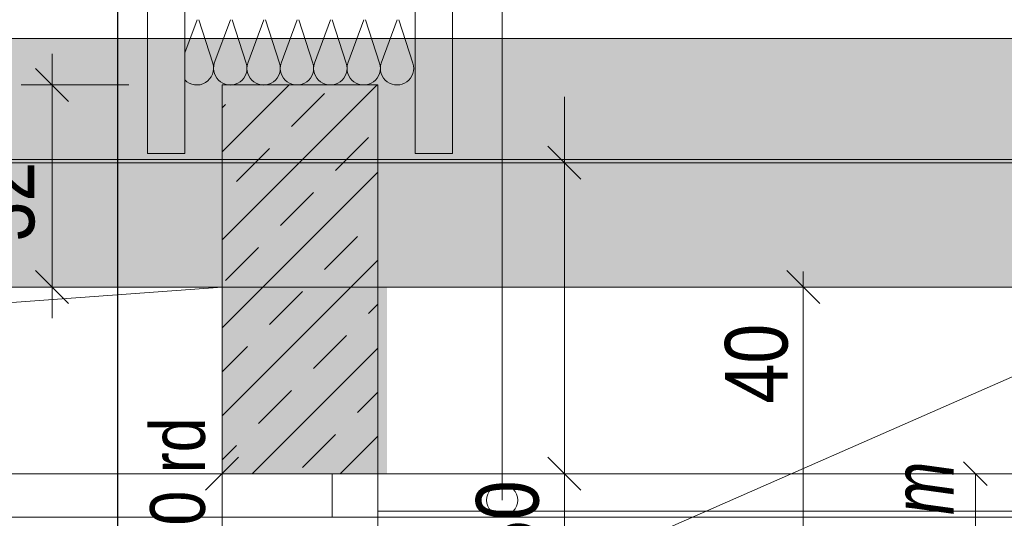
# Model space of a CAD drawing. Extents: x -620 to 300, y 62 to 1162.
# Tile 150 of 256: x -52 to -20, y 988 to 1004. Entities that reach past the tile are written whole.
import ezdxf
from ezdxf.lldxf.tags import DXFTag

# ---------------------------------------------------------------- set-up
doc = ezdxf.new("R2010")
doc.units = 0
doc.layers.get('0').update_dxf_attribs({"lineweight": 13})
for name, color, linetype, lineweight, true_color in [('30 -33 Aussenwände- 7 Fassade_ Elemente', 7, 'Continuous', 9, 0x00aacc), ('30 -34 Innenwände- 1 tragend', 7, 'Continuous', 13, 0xdd0806), ('30 -34 Innenwände- 11 Durchbruch', 4, 'Continuous', 9, 0x00ffff), ('30 -34 Innenwände- 4 Türen_Fenster', 7, 'Continuous', 15, 0x9955ff), ('30 -35 Decken- 1 Konstruktion-Träger- Stahlbeton', 7, 'Continuous', 13, 0x33aa00), ('30 -35 Decken- 2.1 Treppen Innen 2D', 7, 'Continuous', 9, 0x599559), ('70 -72 Beschriftung- 1 Beschriftung allgemein', 7, 'Continuous', 9, 0xff6633), ('70 -75 Raumstempel-2 Verweislinie', 7, 'Continuous', 9, 0xff6600), ('70 -76 Bemaßung- 2 Allgemein', 9, 'Continuous', 5, 0x808080), ('E_Aussparung Bemaßung', 5, 'Continuous', 9, 0x0000ff), ('E_Leerrohr_Detailnummer', 1, 'Continuous', 25, 0xff0000), ('iwb_Schraffur_BW', 7, 'Continuous', 13, 0x7400e8), ('iwb_Schraffur_Unterzug', 7, 'Continuous', 5, 0xffffcc), ('iwb_Sichtbeton', 2, 'Continuous', 50, 0xffff00), ('iwb_Sichtbeton-Shading', 2, 'Continuous', 50, 0xffff00)]:
    doc.layers.add(name, color=color, linetype=linetype, lineweight=lineweight, true_color=true_color)
for name, color, linetype, lineweight in [('30 -35 Decken -1 Treppe -Schnitt', 7, 'Continuous', 50), ('70 -71 Achsen- 1 Gebäudeachsen', 7, 'STRICHPUNKT2-A06G94XR8I', 18), ('Keine', 7, 'Continuous', 9)]:
    doc.layers.add(name, color=color, linetype=linetype, lineweight=lineweight)
doc.styles.get("Standard").update_dxf_attribs({"font": 'ARIALN.TTF'})
tags = doc.linetypes.add('fein_strichliert-A06G94XS8I', pattern=[4, 1, -2, 1]).pattern_tags.tags
tags[8:9] = [DXFTag(74, 4), DXFTag(75, 0), DXFTag(340, '0'), DXFTag(46, 0.0), DXFTag(50, 0.0), DXFTag(44, 0.0), DXFTag(45, 0.0)]
tags[6:7] = [DXFTag(74, 4), DXFTag(75, 0), DXFTag(340, '0'), DXFTag(46, 0.0), DXFTag(50, 0.0), DXFTag(44, 0.0), DXFTag(45, 0.0)]
tags[4:5] = [DXFTag(74, 4), DXFTag(75, 0), DXFTag(340, '0'), DXFTag(46, 0.0), DXFTag(50, 0.0), DXFTag(44, 0.0), DXFTag(45, 0.0)]
tags = doc.linetypes.add('STRICHPUNKT2-A06G94XR8I', pattern=[12.7, 6.35, -3.175, 0, -3.175]).pattern_tags.tags
tags[10:11] = [DXFTag(74, 4), DXFTag(75, 0), DXFTag(340, '0'), DXFTag(46, 0.0), DXFTag(50, 0.0), DXFTag(44, 0.0), DXFTag(45, 0.0)]
tags[8:9] = [DXFTag(74, 4), DXFTag(75, 0), DXFTag(340, '0'), DXFTag(46, 0.0), DXFTag(50, 0.0), DXFTag(44, 0.0), DXFTag(45, 0.0)]
tags[6:7] = [DXFTag(74, 4), DXFTag(75, 0), DXFTag(340, '0'), DXFTag(46, 0.0), DXFTag(50, 0.0), DXFTag(44, 0.0), DXFTag(45, 0.0)]
tags[4:5] = [DXFTag(74, 4), DXFTag(75, 0), DXFTag(340, '0'), DXFTag(46, 0.0), DXFTag(50, 0.0), DXFTag(44, 0.0), DXFTag(45, 0.0)]

# ---------------------------------------------------------------- blocks, each defined once
blk = doc.blocks.new('Shading-A06G94VT8I', base_point=(-44.915, 989.453))
at = {"layer": 'iwb_Sichtbeton-Shading', "color": 51, "true_color": 0xffff7f}
for points in [[(-44.915, 989.453), (-45.515, 989.453), (-44.915, 995.453), (-45.515, 995.453)], [(-40.279, 989.453), (-40.879, 989.453), (-40.279, 995.453), (-40.879, 995.453)]]:
    blk.add_solid(points, dxfattribs=at)
blk = doc.blocks.new('Referenz-A06G94XT8I')
at = {"layer": '30 -33 Aussenwände- 7 Fassade_ Elemente', "color": 0, "linetype": 'Continuous', "lineweight": -2, "ltscale": 0.13}
for p, q in [((-47.98, 999.753), (-47.98, 1006.553)), ((-46.78, 1006.553), (-46.78, 999.753)), ((-39.38, 999.753), (-39.38, 1006.553)), ((-38.18, 1006.553), (-38.18, 999.753)), ((-46.384, 1004.053), (-46.78, 1002.984)), ((-46.332, 1004.053), (-45.882, 1002.653)), ((-45.829, 1002.653), (-45.312, 1004.053)), ((-45.259, 1004.053), (-44.809, 1002.653)), ((-45.259, 1004.053), (-44.809, 1002.653)), ((-44.757, 1002.653), (-44.239, 1004.053)), ((-44.757, 1002.653), (-44.239, 1004.053)), ((-44.187, 1004.053), (-43.737, 1002.653)), ((-44.187, 1004.053), (-43.737, 1002.653)), ((-43.684, 1002.653), (-43.167, 1004.053)), ((-43.114, 1004.053), (-42.665, 1002.653)), ((-42.612, 1002.653), (-42.094, 1004.053)), ((-42.042, 1004.053), (-41.592, 1002.653)), ((-41.54, 1002.653), (-41.022, 1004.053)), ((-41.54, 1002.653), (-41.022, 1004.053)), ((-40.97, 1004.053), (-40.52, 1002.653)), ((-40.97, 1004.053), (-40.52, 1002.653)), ((-40.467, 1002.653), (-39.95, 1004.053)), ((-39.897, 1004.053), (-39.447, 1002.653)), ((-46.78, 999.753), (-47.98, 999.753)), ((-38.18, 999.753), (-39.38, 999.753)), ((-121.08, 995.453), (34.92, 995.453))]:
    blk.add_line(p, q, dxfattribs=at)
at = {"layer": '30 -33 Aussenwände- 7 Fassade_ Elemente', "color": 0, "lineweight": -2}
blk.add_line((-67.28, 999.553), (-18.88, 999.553), dxfattribs=at)
at = {"layer": '30 -33 Aussenwände- 7 Fassade_ Elemente', "color": 0, "linetype": 'Continuous', "lineweight": -2, "ltscale": 0.13}
for centre, major_axis, end_param in [((-46.392, 1002.489), (-0.388, -0.37), 2.691421), ((-45.319, 1002.489), (-0.51, 0.164), 3.765224), ((-45.319, 1002.489), (-0.51, 0.164), 1.255075), ((-45.319, 1002.489), (0.315, -0.434), 1.255075), ((-44.247, 1002.489), (-0.51, 0.164), 3.765224), ((-44.247, 1002.489), (-0.51, 0.164), 1.255075), ((-44.247, 1002.489), (0.315, -0.434), 1.255075), ((-43.175, 1002.489), (-0.51, 0.164), 3.765224), ((-42.102, 1002.489), (-0.51, 0.164), 3.765224), ((-41.03, 1002.489), (-0.51, 0.164), 3.765224), ((-41.03, 1002.489), (-0.51, 0.164), 3.765224), ((-39.957, 1002.489), (-0.51, 0.164), 3.765224), ((-45.319, 1002.489), (-0.315, -0.434), 1.255075), ((-44.247, 1002.489), (-0.315, -0.434), 1.255075)]:
    blk.add_ellipse(centre, major_axis=major_axis, ratio=1, start_param=0, end_param=end_param, dxfattribs=at)
at = {"layer": '30 -34 Innenwände- 1 tragend', "color": 0, "lineweight": -2}
for p, q in [((-45.58, 1001.953), (-45.58, 989.453)), ((-45.58, 999.802), (-43.428, 1001.953)), ((-45.58, 996.973), (-40.6, 1001.953)), ((-45.58, 999.802), (-43.428, 1001.953)), ((-45.58, 996.973), (-40.6, 1001.953)), ((-40.58, 1001.953), (-40.58, 989.453)), ((-43.351, 1000.616), (-42.29, 1001.677)), ((-43.351, 1000.616), (-42.29, 1001.677)), ((-45.58, 1001.216), (-45.472, 1001.323)), ((-45.58, 1001.216), (-45.472, 1001.323)), ((-41.937, 999.202), (-40.876, 1000.263)), ((-41.937, 999.202), (-40.876, 1000.263)), ((-45.119, 998.848), (-44.058, 999.909)), ((-45.119, 998.848), (-44.058, 999.909)), ((-45.58, 994.145), (-40.58, 999.145)), ((-45.58, 994.145), (-40.58, 999.145)), ((-43.705, 997.434), (-42.644, 998.495)), ((-43.705, 997.434), (-42.644, 998.495)), ((-42.29, 996.02), (-41.23, 997.081)), ((-42.29, 996.02), (-41.23, 997.081)), ((-45.472, 995.666), (-44.412, 996.727)), ((-45.472, 995.666), (-44.412, 996.727)), ((-45.58, 991.317), (-40.58, 996.317)), ((-45.58, 991.317), (-40.58, 996.317)), ((-44.058, 994.252), (-42.998, 995.313)), ((-44.058, 994.252), (-42.998, 995.313)), ((-40.876, 994.606), (-40.58, 994.902)), ((-40.876, 994.606), (-40.58, 994.902)), ((-42.644, 992.838), (-41.583, 993.899)), ((-42.644, 992.838), (-41.583, 993.899)), ((-45.58, 992.731), (-44.765, 993.545)), ((-45.58, 992.731), (-44.765, 993.545)), ((-44.614, 989.453), (-40.58, 993.488)), ((-44.614, 989.453), (-40.58, 993.488)), ((-44.412, 991.07), (-43.351, 992.131)), ((-44.412, 991.07), (-43.351, 992.131)), ((-41.23, 991.424), (-40.58, 992.074)), ((-41.23, 991.424), (-40.58, 992.074)), ((-42.998, 989.656), (-41.937, 990.717)), ((-42.998, 989.656), (-41.937, 990.717)), ((-41.786, 989.453), (-40.58, 990.66)), ((-41.786, 989.453), (-40.58, 990.66)), ((-45.58, 989.902), (-45.119, 990.363)), ((-45.58, 989.902), (-45.119, 990.363))]:
    blk.add_line(p, q, dxfattribs=at)
at = {"layer": '30 -34 Innenwände- 1 tragend', "color": 0, "linetype": 'Continuous', "lineweight": -2, "ltscale": 0.13}
for p, q in [((-45.58, 1001.953), (-40.58, 1001.953)), ((-45.58, 1001.953), (-45.58, 989.453)), ((-40.58, 1001.953), (-40.58, 989.453)), ((-45.58, 989.453), (-40.58, 989.453)), ((-45.58, 989.453), (-40.58, 989.453))]:
    blk.add_line(p, q, dxfattribs=at)
at = {"layer": '30 -34 Innenwände- 11 Durchbruch', "color": 0, "linetype": 'Continuous', "lineweight": -2, "ltscale": 0.13}
blk.add_line((-40.58, 983.623), (-19.951, 992.672), dxfattribs=at)
at = {"layer": '30 -34 Innenwände- 4 Türen_Fenster', "color": 0, "linetype": 'fein_strichliert-A06G94XS8I', "lineweight": -2, "ltscale": 0.13}
for p, q in [((-45.58, 989.453), (-45.58, 965.603)), ((-40.58, 989.453), (-40.58, 965.603)), ((-42.04, 988.053), (-63.09, 988.053))]:
    blk.add_line(p, q, dxfattribs=at)
at = {"layer": '30 -34 Innenwände- 4 Türen_Fenster', "color": 0, "linetype": 'Continuous', "lineweight": -2, "ltscale": 0.13}
for p, q in [((-42.04, 988.053), (-42.04, 989.453)), ((-42.04, 989.453), (-40.58, 989.453)), ((-40.58, 989.453), (-40.58, 988.053)), ((-40.58, 988.053), (-42.04, 988.053))]:
    blk.add_line(p, q, dxfattribs=at)
at = {"layer": '30 -34 Innenwände- 4 Türen_Fenster', "color": 0, "linetype": 'fein_strichliert-A06G94XS8I', "lineweight": -2, "ltscale": 0.13}
blk.add_ellipse((-42.04, 988.053), major_axis=(-21.05, 0), ratio=1, start_param=0, end_param=1.570796, dxfattribs=at)
at = {"layer": '30 -35 Decken -1 Treppe -Schnitt', "color": 0, "linetype": 'fein_strichliert-A06G94XS8I', "lineweight": -2, "ltscale": 0.13}
for p, q in [((-40.58, 989.453), (-40.58, 992.593)), ((-40.58, 989.453), (36.92, 989.453)), ((-40.58, 988.253), (-40.58, 989.453)), ((36.92, 988.253), (-40.58, 988.253))]:
    blk.add_line(p, q, dxfattribs=at)
at = {"layer": '30 -35 Decken- 1 Konstruktion-Träger- Stahlbeton', "color": 0, "linetype": 'fein_strichliert-A06G94XS8I', "lineweight": -2, "ltscale": 0.13}
for p, q in [((35.42, 1003.453), (-538.631, 1003.453)), ((35.42, 995.453), (-538.631, 995.453))]:
    blk.add_line(p, q, dxfattribs=at)
at = {"layer": '30 -35 Decken- 2.1 Treppen Innen 2D', "color": 0, "linetype": 'fein_strichliert-A06G94XS8I', "lineweight": -2, "ltscale": 0.13}
for p, q in [((-40.58, 988.053), (-40.58, 957.653)), ((36.92, 988.053), (-40.58, 988.053))]:
    blk.add_line(p, q, dxfattribs=at)
at = {"layer": '70 -71 Achsen- 1 Gebäudeachsen', "color": 0, "linetype": 'STRICHPUNKT2-A06G94XR8I', "lineweight": -2, "ltscale": 0.13}
blk.add_line((-538.631, 999.453), (76.501, 999.453), dxfattribs=at)
at = {"layer": '70 -72 Beschriftung- 1 Beschriftung allgemein', "color": 0, "linetype": 'Continuous', "lineweight": -2, "ltscale": 0.13}
blk.add_line((-40.58, 995.453), (-40.58, 1001.953), dxfattribs=at)
at = {"layer": '70 -75 Raumstempel-2 Verweislinie', "color": 0, "linetype": 'Continuous', "lineweight": -2, "ltscale": 0.13}
blk.add_line((-36.581, 1104.393), (-36.581, 988.603), dxfattribs=at)
at = {"layer": '70 -75 Raumstempel-2 Verweislinie', "color": 0, "linetype": 'ByBlock', "lineweight": -2, "ltscale": 0.13}
blk.add_circle((-36.581, 988.603), 0.5, dxfattribs=at)
at = {"layer": '70 -76 Bemaßung- 2 Allgemein', "color": 0, "linetype": 'Continuous', "lineweight": -2, "ltscale": 0.13}
for p, q in [((-51.04, 1002.953), (-51.04, 1000.893)), ((-51.571, 1002.484), (-50.51, 1001.423)), ((-48.58, 1001.953), (-52.04, 1001.953)), ((-34.58, 1000.514), (-34.58, 1001.574)), ((-51.04, 996.514), (-51.04, 1000.893)), ((-34.58, 998.453), (-34.58, 1000.514)), ((-34.049, 998.923), (-35.11, 999.984)), ((-37.08, 999.453), (-33.58, 999.453)), ((-34.58, 989.453), (-34.58, 999.453)), ((-51.04, 994.453), (-51.04, 996.514)), ((-50.51, 994.923), (-51.571, 995.984)), ((-27.436, 995.984), (-26.375, 994.923)), ((-26.906, 995.953), (-26.906, 994.393)), ((-48.58, 995.453), (-52.04, 995.453)), ((-28.906, 995.453), (-25.906, 995.453)), ((-26.906, 988.514), (-26.906, 994.393)), ((-45.58, 991.953), (-45.58, 988.453)), ((-34.58, 990.453), (-34.58, 988.393)), ((-34.58, 990.453), (-34.58, 988.393)), ((-45.049, 989.984), (-46.11, 988.923)), ((-35.11, 989.984), (-34.049, 988.923)), ((-35.11, 989.984), (-34.049, 988.923)), ((-46.64, 989.453), (-93.719, 989.453)), ((-44.58, 989.453), (-46.64, 989.453)), ((-37.08, 989.453), (-33.58, 989.453)), ((-37.08, 989.453), (-33.58, 989.453)), ((-34.58, 966.664), (-34.58, 988.393)), ((-34.58, 988.393), (-34.58, 987.333)), ((-26.906, 986.953), (-26.906, 988.514))]:
    blk.add_line(p, q, dxfattribs=at)
at = {"layer": 'Keine', "color": 0, "linetype": 'fein_strichliert-A06G94XS8I', "lineweight": -2, "ltscale": 0.13}
blk.add_line((-453.08, 965.603), (-45.58, 995.453), dxfattribs=at)
at = {"layer": '70 -76 Bemaßung- 2 Allgemein', "color": 0, "linetype": 'Continuous', "lineweight": -2, "ltscale": 0.13, "char_height": 2.01377, "attachment_point": 1, "rotation": 90}
for s, insert in [('{\\fArial Narrow;32}', (-53.626, 996.92)), ('{\\fArial Narrow;40}', (-29.424, 991.71)), ('{\\fArial Narrow;50}', (-37.422, 986.673))]:
    blk.add_mtext(s, dxfattribs=dict(at, insert=insert))
at = {"layer": 'Keine', "color": 0, "linetype": 'Continuous', "lineweight": -2, "ltscale": 0.13, "insert": (-47.893, 985.429), "char_height": 1.76205, "attachment_point": 1, "rotation": 90}
blk.add_mtext('{\\fArial Narrow;T30 rd}', dxfattribs=at)
blk = doc.blocks.new('Referenz-A06G94XV8I')
at = {"layer": 'iwb_Schraffur_BW', "linetype": 'Continuous', "ltscale": 0.13}
blk.add_solid([(-45.579, 989.453), (-45.579, 995.453), (-40.579, 989.453), (-40.579, 995.453)], dxfattribs=at)
at = {"layer": 'iwb_Schraffur_Unterzug', "linetype": 'Continuous', "ltscale": 0.13}
for points in [[(-538.631, 1003.453), (76.501, 1003.453), (76.501, 1002.926)], [(-538.631, 1003.453), (76.501, 1002.926), (-538.631, 1002.222)], [(-538.631, 1002.222), (76.501, 1002.926), (76.501, 995.981)], [(-538.631, 1002.222), (76.501, 995.981), (-538.631, 996.684)], [(-538.631, 996.684), (76.501, 995.981), (76.501, 995.453)], [(-538.631, 996.684), (76.501, 995.453), (-538.631, 995.453)]]:
    blk.add_solid(points, dxfattribs=at)
at = {"layer": 'iwb_Sichtbeton', "linetype": 'Continuous', "ltscale": 0.5}
for points in [[(-44.915, 989.453), (-45.515, 989.453), (-44.915, 995.453), (-45.515, 995.453)], [(-40.279, 989.453), (-40.879, 989.453), (-40.279, 995.453), (-40.879, 995.453)]]:
    blk.add_solid(points, dxfattribs=at)
blk = doc.blocks.new('Polygon-A06G952R8I')
at = {"color": 0, "linetype": 'ByBlock', "lineweight": -2, "ltscale": 0.25}
blk.add_line((-48.929, 953.26), (-48.929, 1007.522), dxfattribs=at)
blk = doc.blocks.new('Maß-A06G952Z8I')
at = {"color": 0, "linetype": 'ByBlock', "lineweight": -2, "ltscale": 0.13}
for p, q in [((-21.76, 989.835), (-20.997, 989.072)), ((-20.779, 989.453), (-22.379, 989.453)), ((-21.379, 989.453), (-21.379, 979.683)), ((-21.76, 980.065), (-20.997, 979.301)), ((-20.779, 979.683), (-22.379, 979.683))]:
    blk.add_line(p, q, dxfattribs=at)
at = {"color": 0, "linetype": 'ByBlock', "lineweight": -2, "ltscale": 0.13, "char_height": 2, "attachment_point": 1, "rotation": 90}
for s, insert in [('{\\W0.9;\\fArial Narrow|b0|i1;m}', (-24.079, 988.127)), ('{\\W0.9;\\fArial Narrow|b0|i1;0,49 }', (-24.079, 983.623))]:
    blk.add_mtext(s, dxfattribs=dict(at, insert=insert))

msp = doc.modelspace()

# ---------------------------------------------------------------- block references
at = {"color": 8, "lineweight": 13, "ltscale": 0.13, "true_color": 0x808080}
msp.add_blockref('Referenz-A06G94XT8I', (0, 0), dxfattribs=at)
at = {"color": 8, "lineweight": 25, "ltscale": 0.25, "true_color": 0x808080}
msp.add_blockref('Referenz-A06G94XV8I', (0, 0), dxfattribs=at)
msp.add_blockref('Shading-A06G94VT8I', (-44.915, 989.453))
at = {"layer": 'E_Aussparung Bemaßung', "ltscale": 0.13}
msp.add_blockref('Maß-A06G952Z8I', (0, 0), dxfattribs=at)
at = {"layer": 'E_Leerrohr_Detailnummer', "ltscale": 0.25}
msp.add_blockref('Polygon-A06G952R8I', (0, 0), dxfattribs=at)

doc.saveas('drawing.dxf')
